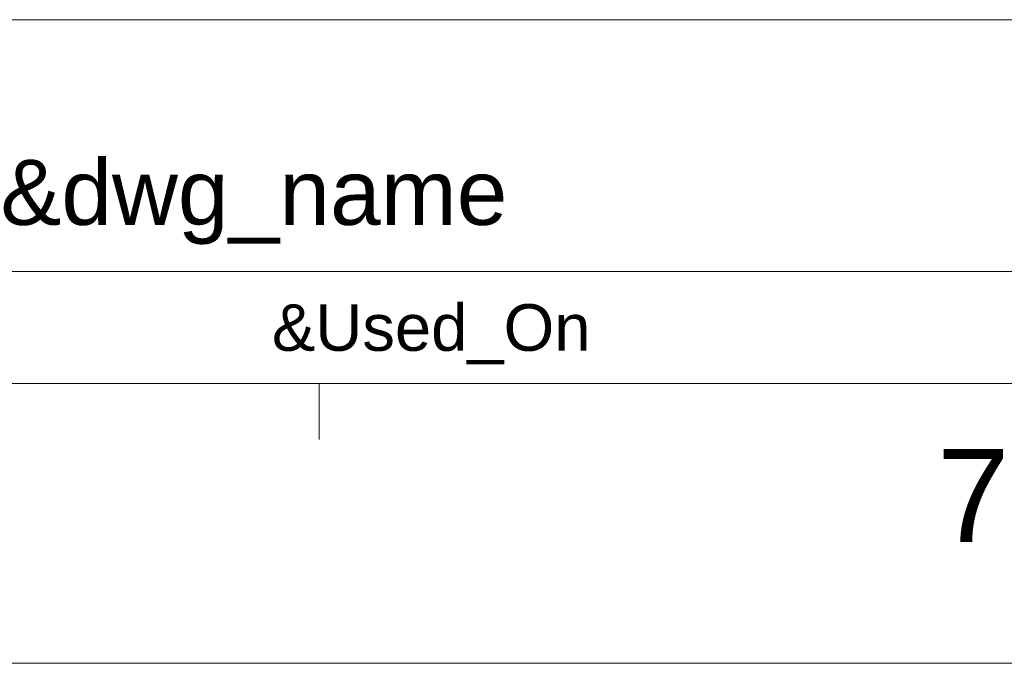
# Model space of a CAD drawing. Extents: x 758 to 1649, y -76 to 554.
# Tile 12 of 20: x 1391 to 1470, y -76 to -25. Entities that reach past the tile are written whole.
import ezdxf
from ezdxf.enums import TextEntityAlignment as Align

# ---------------------------------------------------------------- set-up
doc = ezdxf.new("R2010")
doc.units = 0
doc.header["$LTSCALE"] = 2
doc.header["$MEASUREMENT"] = 0
doc.layers.get('0').update_dxf_attribs({"linetype": 'CONTINUOUS'})
doc.styles.add('TEXTSTYLE_1', font='ARIAL.TTF')

msp = doc.modelspace()

# ---------------------------------------------------------------- linework, layer by layer
at = {"linetype": 'Continuous', "lineweight": 5}
for p, q in [((1341.611, -24.639), (1626.611, -24.639)), ((1341.611, -44.889), (1611.611, -44.889)), ((780.611, -53.889), (1626.611, -53.889)), ((1415.111, -53.889), (1415.111, -58.389)), ((758.111, -76.389), (1649.111, -76.389))]:
    msp.add_line(p, q, dxfattribs=at)

# ---------------------------------------------------------------- texts
at = {"linetype": 'Continuous', "lineweight": 5, "style": 'TEXTSTYLE_1'}
for s, height, p in [('&dwg_name', 5.25, (1409.861, -41.139)), ('&Used_On', 3.75, (1424.111, -51.264)), ('7', 7.5, (1467.705, -66.646))]:
    msp.add_text(s, height=height, dxfattribs=at).set_placement(p, align=Align.CENTER)

doc.saveas('drawing.dxf')
